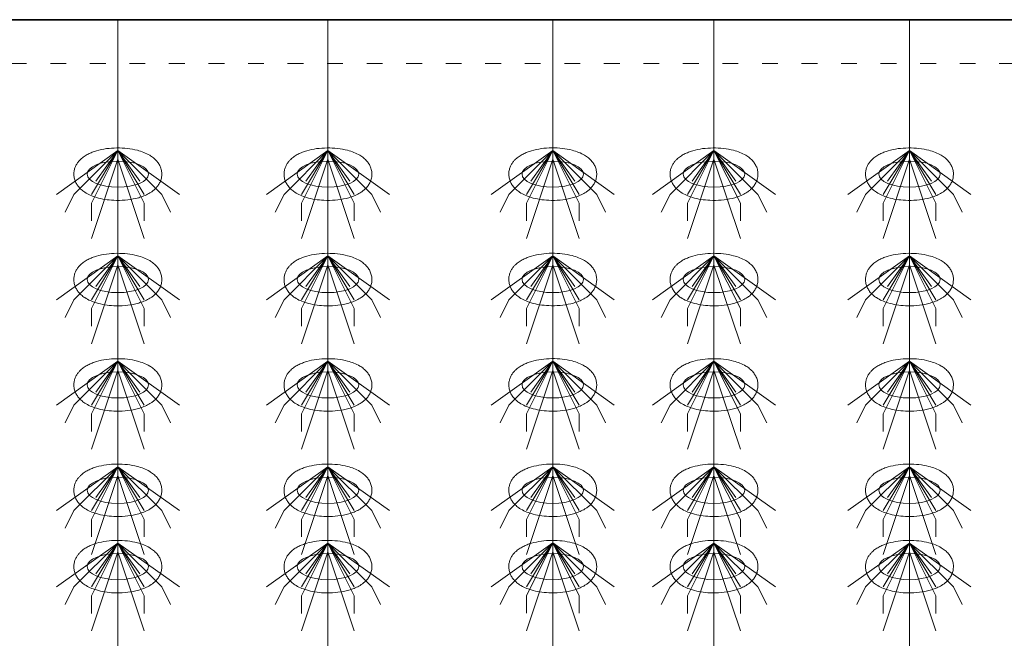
# Model space of a CAD drawing. Header units: metres. Extents: x 703769 to 722343, y 4313031 to 4317457.
# Tile 118 of 256: x 707791.89 to 707798.62, y 4313309.9 to 4313314.13. Entities that reach past the tile are written whole.
import ezdxf

# ---------------------------------------------------------------- set-up
doc = ezdxf.new("R2010")
doc.units = ezdxf.units.M
doc.header["$LTSCALE"] = 0.5
doc.linetypes.add('ACAD_ISO03W100', pattern=[30, 12, -18])
doc.linetypes.add('DASHED', pattern=[19.05, 12.7, -6.35])
for name, color, linetype, lineweight in [('4虚线层', 6, 'DASHED', 18), ('粗实线层', 7, 'Continuous', 35), ('设备', 6, 'Continuous', 18)]:
    doc.layers.add(name, color=color, linetype=linetype, lineweight=lineweight)

# ---------------------------------------------------------------- blocks, each defined once
blk = doc.blocks.new('hh_1')
at = {"layer": '设备'}
for p, q in [((-268840, 164960), (-268910, 164910)), ((-268840, 164960), (-268890, 164910)), ((-268840, 164960), (-268870, 164900)), ((-268840, 164960), (-268870, 164910)), ((-268840, 164960), (-268865, 164925)), ((-268840, 164960), (-268790, 164910)), ((-268840, 164960), (-268815, 164925)), ((-268840, 164960), (-268770, 164910)), ((-268840, 164960), (-268810, 164910)), ((-268840, 164960), (-268810, 164900)), ((-268840, 164950), (-268870, 164860)), ((-268840, 164950), (-268810, 164860)), ((-268890, 164910), (-268900, 164890)), ((-268790, 164910), (-268780, 164890)), ((-268870, 164900), (-268870, 164880)), ((-268810, 164900), (-268810, 164880))]:
    blk.add_line(p, q, dxfattribs=at)
blk = doc.blocks.new('dawda')
at = {"color": 7}
blk.add_line((547050.5, 33373.4), (552541.6, 33373.4), dxfattribs=at)
at = {"layer": '4虚线层', "color": 7, "linetype": 'ACAD_ISO03W100', "ltscale": 3}
blk.add_line((547050.5, 33323.4), (552541.6, 33323.4), dxfattribs=at)
at = {"layer": '设备', "color": 7}
for p, q in [((549647.3, 33373.4), (549647.3, 31373.4)), ((549886.4, 33373.4), (549886.4, 31373.4)), ((550142.3, 33373.4), (550142.3, 31373.4)), ((550325.8, 33373.4), (550325.8, 31373.4)), ((550548.3, 33373.4), (550548.3, 31373.4))]:
    blk.add_line(p, q, dxfattribs=at)
for centre in [(549647.3, 33197.5), (549886.4, 33197.5), (550142.3, 33197.5), (550325.8, 33197.5), (550548.3, 33197.5), (549647.3, 33077.5), (549886.4, 33077.5), (550142.3, 33077.5), (550325.8, 33077.5), (550548.3, 33077.5), (549647.3, 32957.5), (549886.4, 32957.5), (550142.3, 32957.5), (550325.8, 32957.5), (550548.3, 32957.5), (549647.3, 32837.5), (549886.4, 32837.5), (550142.3, 32837.5), (550325.8, 32837.5), (550548.3, 32837.5), (549647.3, 32750.6), (549886.4, 32750.6), (550142.3, 32750.6), (550325.8, 32750.6), (550548.3, 32750.6)]:
    blk.add_ellipse(centre, major_axis=(-35, 0), ratio=0.42498, dxfattribs=at)
for points in [[(549597.2, 33197.5), (549597.2, 33198.9), (549597.4, 33200.3), (549597.9, 33203), (549598.3, 33204.3), (549599.3, 33206.7), (549599.8, 33207.9), (549601.1, 33210), (549601.8, 33211), (549603.3, 33212.8), (549604.1, 33213.6), (549606.2, 33215.6), (549607.6, 33216.7), (549610.4, 33218.7), (549611.9, 33219.6), (549615, 33221.1), (549616.5, 33221.8), (549619.8, 33223.1), (549621.4, 33223.6), (549626.7, 33225.2), (549630.5, 33226), (549638.2, 33227.1), (549642.2, 33227.3), (549650.2, 33227.4), (549654.2, 33227.2), (549662, 33226.3), (549665.8, 33225.6), (549672, 33224), (549674.4, 33223.2), (549679.1, 33221.4), (549681.4, 33220.3), (549685, 33218.1), (549686.5, 33217.1), (549689.3, 33214.8), (549690.6, 33213.5), (549692.8, 33210.9), (549693.6, 33209.7), (549695.1, 33207.1), (549695.8, 33205.7), (549696.8, 33202.6), (549697.1, 33201), (549697.4, 33197.7), (549697.3, 33195.9), (549696.8, 33192.7), (549696.4, 33191.1), (549695.2, 33188.1), (549694.5, 33186.8), (549692.9, 33184.3), (549692.1, 33183.1), (549690.2, 33181.1), (549689.2, 33180.2), (549687.2, 33178.5), (549686.2, 33177.7), (549683.4, 33175.9), (549681.6, 33174.9), (549677.9, 33173.1), (549676, 33172.4), (549672, 33171), (549670, 33170.4), (549663.9, 33169), (549659.8, 33168.3), (549651.3, 33167.6), (549647, 33167.5), (549639.2, 33167.9), (549635.8, 33168.2), (549629.2, 33169.3), (549625.9, 33170), (549620.5, 33171.7), (549618.2, 33172.5), (549613.7, 33174.4), (549611.6, 33175.6), (549608.2, 33177.8), (549606.8, 33178.9), (549604.2, 33181.2), (549603, 33182.5), (549601, 33185.2), (549600.3, 33186.4), (549598.9, 33189), (549598.4, 33190.5), (549597.6, 33193.5), (549597.3, 33195.1), (549597.2, 33197), (549597.2, 33197.2), (549597.2, 33197.5)], [(549836.4, 33197.5), (549836.4, 33198.9), (549836.5, 33200.3), (549837.1, 33203), (549837.5, 33204.3), (549838.4, 33206.7), (549839, 33207.9), (549840.3, 33210), (549841, 33211), (549842.5, 33212.8), (549843.2, 33213.6), (549845.3, 33215.6), (549846.7, 33216.7), (549849.6, 33218.7), (549851.1, 33219.6), (549854.1, 33221.1), (549855.7, 33221.8), (549858.9, 33223.1), (549860.6, 33223.6), (549865.9, 33225.2), (549869.6, 33226), (549877.4, 33227.1), (549881.4, 33227.3), (549889.4, 33227.4), (549893.4, 33227.2), (549901.2, 33226.3), (549905, 33225.6), (549911.2, 33224), (549913.6, 33223.2), (549918.3, 33221.4), (549920.5, 33220.3), (549924.2, 33218.1), (549925.6, 33217.1), (549928.4, 33214.8), (549929.8, 33213.5), (549931.9, 33210.9), (549932.8, 33209.7), (549934.3, 33207.1), (549934.9, 33205.7), (549935.9, 33202.6), (549936.2, 33201), (549936.5, 33197.7), (549936.5, 33195.9), (549936, 33192.7), (549935.5, 33191.1), (549934.4, 33188.1), (549933.7, 33186.8), (549932.1, 33184.3), (549931.2, 33183.1), (549929.4, 33181.1), (549928.4, 33180.2), (549926.4, 33178.5), (549925.4, 33177.7), (549922.6, 33175.9), (549920.8, 33174.9), (549917.1, 33173.1), (549915.2, 33172.4), (549911.2, 33171), (549909.2, 33170.4), (549903.1, 33169), (549898.9, 33168.3), (549890.4, 33167.6), (549886.1, 33167.5), (549878.4, 33167.9), (549875, 33168.2), (549868.3, 33169.3), (549865.1, 33170), (549859.6, 33171.7), (549857.3, 33172.5), (549852.9, 33174.4), (549850.8, 33175.6), (549847.3, 33177.8), (549846, 33178.9), (549843.4, 33181.2), (549842.1, 33182.5), (549840.2, 33185.2), (549839.4, 33186.4), (549838.1, 33189), (549837.5, 33190.5), (549836.7, 33193.5), (549836.5, 33195.1), (549836.4, 33197), (549836.4, 33197.2), (549836.4, 33197.5)], [(550092.2, 33197.5), (550092.2, 33198.9), (550092.4, 33200.3), (550092.9, 33203), (550093.3, 33204.3), (550094.3, 33206.8), (550094.8, 33207.9), (550096.1, 33210), (550096.8, 33211), (550098.3, 33212.8), (550099.1, 33213.6), (550101.2, 33215.7), (550102.6, 33216.8), (550105.4, 33218.7), (550106.9, 33219.6), (550110, 33221.2), (550111.5, 33221.9), (550114.8, 33223.1), (550116.4, 33223.7), (550121.7, 33225.2), (550125.5, 33226), (550133.2, 33227.1), (550137.2, 33227.4), (550145.2, 33227.5), (550149.2, 33227.3), (550157, 33226.4), (550160.8, 33225.7), (550167, 33224.1), (550169.4, 33223.3), (550174.1, 33221.4), (550176.4, 33220.3), (550180, 33218.1), (550181.5, 33217.1), (550184.3, 33214.8), (550185.6, 33213.5), (550187.8, 33211), (550188.6, 33209.8), (550190.1, 33207.2), (550190.7, 33205.7), (550191.7, 33202.7), (550192.1, 33201), (550192.4, 33197.7), (550192.3, 33196), (550191.8, 33192.7), (550191.4, 33191.1), (550190.2, 33188.2), (550189.5, 33186.8), (550187.9, 33184.3), (550187, 33183.2), (550185.2, 33181.1), (550184.2, 33180.2), (550182.2, 33178.5), (550181.2, 33177.8), (550178.4, 33175.9), (550176.6, 33174.9), (550172.9, 33173.2), (550171, 33172.4), (550167, 33171), (550165, 33170.5), (550158.9, 33169), (550154.8, 33168.4), (550146.3, 33167.6), (550142, 33167.6), (550134.2, 33167.9), (550130.8, 33168.3), (550124.2, 33169.3), (550120.9, 33170.1), (550115.5, 33171.7), (550113.2, 33172.5), (550108.7, 33174.5), (550106.6, 33175.6), (550103.2, 33177.9), (550101.8, 33178.9), (550099.2, 33181.2), (550098, 33182.6), (550096, 33185.2), (550095.2, 33186.4), (550093.9, 33189.1), (550093.4, 33190.5), (550092.6, 33193.5), (550092.3, 33195.2), (550092.2, 33197), (550092.2, 33197.3), (550092.2, 33197.5)], [(550275.8, 33197.5), (550275.8, 33198.9), (550275.9, 33200.3), (550276.4, 33203), (550276.8, 33204.3), (550277.8, 33206.7), (550278.4, 33207.9), (550279.7, 33210), (550280.4, 33211), (550281.8, 33212.8), (550282.6, 33213.6), (550284.7, 33215.6), (550286.1, 33216.7), (550289, 33218.7), (550290.4, 33219.6), (550293.5, 33221.1), (550295.1, 33221.8), (550298.3, 33223.1), (550299.9, 33223.6), (550305.2, 33225.2), (550309, 33226), (550316.7, 33227.1), (550320.7, 33227.3), (550328.7, 33227.4), (550332.7, 33227.2), (550340.6, 33226.3), (550344.4, 33225.6), (550350.5, 33224), (550353, 33223.2), (550357.7, 33221.4), (550359.9, 33220.3), (550363.6, 33218.1), (550365, 33217.1), (550367.8, 33214.8), (550369.2, 33213.5), (550371.3, 33210.9), (550372.1, 33209.7), (550373.6, 33207.1), (550374.3, 33205.7), (550375.3, 33202.6), (550375.6, 33201), (550375.9, 33197.7), (550375.9, 33195.9), (550375.4, 33192.7), (550374.9, 33191.1), (550373.8, 33188.1), (550373, 33186.8), (550371.5, 33184.3), (550370.6, 33183.1), (550368.7, 33181.1), (550367.8, 33180.2), (550365.8, 33178.5), (550364.7, 33177.7), (550362, 33175.9), (550360.2, 33174.9), (550356.4, 33173.1), (550354.5, 33172.4), (550350.6, 33171), (550348.5, 33170.4), (550342.5, 33169), (550338.3, 33168.3), (550329.8, 33167.6), (550325.5, 33167.5), (550317.8, 33167.9), (550314.3, 33168.2), (550307.7, 33169.3), (550304.5, 33170), (550299, 33171.7), (550296.7, 33172.5), (550292.3, 33174.4), (550290.1, 33175.6), (550286.7, 33177.8), (550285.4, 33178.9), (550282.8, 33181.2), (550281.5, 33182.5), (550279.6, 33185.2), (550278.8, 33186.4), (550277.5, 33189), (550276.9, 33190.5), (550276.1, 33193.5), (550275.8, 33195.1), (550275.8, 33197), (550275.8, 33197.2), (550275.8, 33197.5)], [(550498.2, 33197.5), (550498.2, 33198.9), (550498.4, 33200.3), (550498.9, 33203), (550499.3, 33204.3), (550500.3, 33206.7), (550500.8, 33207.9), (550502.1, 33210), (550502.8, 33211), (550504.3, 33212.8), (550505.1, 33213.6), (550507.2, 33215.6), (550508.6, 33216.7), (550511.4, 33218.7), (550512.9, 33219.6), (550516, 33221.1), (550517.5, 33221.8), (550520.8, 33223.1), (550522.4, 33223.6), (550527.7, 33225.2), (550531.5, 33226), (550539.2, 33227.1), (550543.2, 33227.3), (550551.2, 33227.4), (550555.2, 33227.2), (550563, 33226.3), (550566.8, 33225.6), (550573, 33224), (550575.4, 33223.2), (550580.1, 33221.4), (550582.4, 33220.3), (550586, 33218.1), (550587.5, 33217.1), (550590.3, 33214.8), (550591.6, 33213.5), (550593.8, 33210.9), (550594.6, 33209.7), (550596.1, 33207.1), (550596.8, 33205.7), (550597.7, 33202.6), (550598.1, 33201), (550598.4, 33197.7), (550598.3, 33195.9), (550597.8, 33192.7), (550597.4, 33191.1), (550596.2, 33188.1), (550595.5, 33186.8), (550593.9, 33184.3), (550593, 33183.1), (550591.2, 33181.1), (550590.2, 33180.2), (550588.2, 33178.5), (550587.2, 33177.7), (550584.4, 33175.9), (550582.6, 33174.9), (550578.9, 33173.1), (550577, 33172.4), (550573, 33171), (550571, 33170.4), (550564.9, 33169), (550560.8, 33168.3), (550552.3, 33167.6), (550548, 33167.5), (550540.2, 33167.9), (550536.8, 33168.2), (550530.2, 33169.3), (550526.9, 33170), (550521.5, 33171.7), (550519.2, 33172.5), (550514.7, 33174.4), (550512.6, 33175.6), (550509.2, 33177.8), (550507.8, 33178.9), (550505.2, 33181.2), (550504, 33182.5), (550502, 33185.2), (550501.3, 33186.4), (550499.9, 33189), (550499.4, 33190.5), (550498.6, 33193.5), (550498.3, 33195.1), (550498.2, 33197), (550498.2, 33197.2), (550498.2, 33197.5)], [(549597.2, 33077.5), (549597.2, 33078.9), (549597.4, 33080.3), (549597.9, 33083), (549598.3, 33084.3), (549599.3, 33086.7), (549599.8, 33087.9), (549601.1, 33090), (549601.8, 33091), (549603.3, 33092.8), (549604.1, 33093.6), (549606.2, 33095.6), (549607.6, 33096.7), (549610.4, 33098.7), (549611.9, 33099.6), (549615, 33101.1), (549616.5, 33101.8), (549619.8, 33103.1), (549621.4, 33103.6), (549626.7, 33105.2), (549630.5, 33106), (549638.2, 33107.1), (549642.2, 33107.3), (549650.2, 33107.4), (549654.2, 33107.2), (549662, 33106.3), (549665.8, 33105.6), (549672, 33104), (549674.4, 33103.2), (549679.1, 33101.4), (549681.4, 33100.3), (549685, 33098.1), (549686.5, 33097.1), (549689.3, 33094.8), (549690.6, 33093.5), (549692.8, 33090.9), (549693.6, 33089.7), (549695.1, 33087.1), (549695.8, 33085.7), (549696.8, 33082.6), (549697.1, 33081), (549697.4, 33077.7), (549697.3, 33075.9), (549696.8, 33072.7), (549696.4, 33071.1), (549695.2, 33068.1), (549694.5, 33066.8), (549692.9, 33064.3), (549692.1, 33063.1), (549690.2, 33061.1), (549689.2, 33060.2), (549687.2, 33058.5), (549686.2, 33057.7), (549683.4, 33055.9), (549681.6, 33054.9), (549677.9, 33053.1), (549676, 33052.4), (549672, 33051), (549670, 33050.4), (549663.9, 33049), (549659.8, 33048.3), (549651.3, 33047.6), (549647, 33047.5), (549639.2, 33047.9), (549635.8, 33048.2), (549629.2, 33049.3), (549625.9, 33050), (549620.5, 33051.7), (549618.2, 33052.5), (549613.7, 33054.4), (549611.6, 33055.6), (549608.2, 33057.8), (549606.8, 33058.9), (549604.2, 33061.2), (549603, 33062.5), (549601, 33065.2), (549600.3, 33066.4), (549598.9, 33069), (549598.4, 33070.5), (549597.6, 33073.5), (549597.3, 33075.1), (549597.2, 33077), (549597.2, 33077.2), (549597.2, 33077.5)], [(549836.4, 33077.5), (549836.4, 33078.9), (549836.5, 33080.3), (549837.1, 33083), (549837.5, 33084.3), (549838.4, 33086.7), (549839, 33087.9), (549840.3, 33090), (549841, 33091), (549842.5, 33092.8), (549843.2, 33093.6), (549845.3, 33095.6), (549846.7, 33096.7), (549849.6, 33098.7), (549851.1, 33099.6), (549854.1, 33101.1), (549855.7, 33101.8), (549858.9, 33103.1), (549860.6, 33103.6), (549865.9, 33105.2), (549869.6, 33106), (549877.4, 33107.1), (549881.4, 33107.3), (549889.4, 33107.4), (549893.4, 33107.2), (549901.2, 33106.3), (549905, 33105.6), (549911.2, 33104), (549913.6, 33103.2), (549918.3, 33101.4), (549920.5, 33100.3), (549924.2, 33098.1), (549925.6, 33097.1), (549928.4, 33094.8), (549929.8, 33093.5), (549931.9, 33090.9), (549932.8, 33089.7), (549934.3, 33087.1), (549934.9, 33085.7), (549935.9, 33082.6), (549936.2, 33081), (549936.5, 33077.7), (549936.5, 33075.9), (549936, 33072.7), (549935.5, 33071.1), (549934.4, 33068.1), (549933.7, 33066.8), (549932.1, 33064.3), (549931.2, 33063.1), (549929.4, 33061.1), (549928.4, 33060.2), (549926.4, 33058.5), (549925.4, 33057.7), (549922.6, 33055.9), (549920.8, 33054.9), (549917.1, 33053.1), (549915.2, 33052.4), (549911.2, 33051), (549909.2, 33050.4), (549903.1, 33049), (549898.9, 33048.3), (549890.4, 33047.6), (549886.1, 33047.5), (549878.4, 33047.9), (549875, 33048.2), (549868.3, 33049.3), (549865.1, 33050), (549859.6, 33051.7), (549857.3, 33052.5), (549852.9, 33054.4), (549850.8, 33055.6), (549847.3, 33057.8), (549846, 33058.9), (549843.4, 33061.2), (549842.1, 33062.5), (549840.2, 33065.2), (549839.4, 33066.4), (549838.1, 33069), (549837.5, 33070.5), (549836.7, 33073.5), (549836.5, 33075.1), (549836.4, 33077), (549836.4, 33077.2), (549836.4, 33077.5)], [(550092.2, 33077.5), (550092.2, 33078.9), (550092.4, 33080.3), (550092.9, 33083), (550093.3, 33084.3), (550094.3, 33086.8), (550094.8, 33087.9), (550096.1, 33090), (550096.8, 33091), (550098.3, 33092.8), (550099.1, 33093.6), (550101.2, 33095.7), (550102.6, 33096.8), (550105.4, 33098.7), (550106.9, 33099.6), (550110, 33101.2), (550111.5, 33101.9), (550114.8, 33103.1), (550116.4, 33103.7), (550121.7, 33105.2), (550125.5, 33106), (550133.2, 33107.1), (550137.2, 33107.4), (550145.2, 33107.5), (550149.2, 33107.3), (550157, 33106.4), (550160.8, 33105.7), (550167, 33104.1), (550169.4, 33103.3), (550174.1, 33101.4), (550176.4, 33100.3), (550180, 33098.1), (550181.5, 33097.1), (550184.3, 33094.8), (550185.6, 33093.5), (550187.8, 33091), (550188.6, 33089.8), (550190.1, 33087.2), (550190.7, 33085.7), (550191.7, 33082.7), (550192.1, 33081), (550192.4, 33077.7), (550192.3, 33076), (550191.8, 33072.7), (550191.4, 33071.1), (550190.2, 33068.2), (550189.5, 33066.8), (550187.9, 33064.3), (550187, 33063.2), (550185.2, 33061.1), (550184.2, 33060.2), (550182.2, 33058.5), (550181.2, 33057.8), (550178.4, 33055.9), (550176.6, 33054.9), (550172.9, 33053.2), (550171, 33052.4), (550167, 33051), (550165, 33050.5), (550158.9, 33049), (550154.8, 33048.4), (550146.3, 33047.6), (550142, 33047.6), (550134.2, 33047.9), (550130.8, 33048.3), (550124.2, 33049.3), (550120.9, 33050.1), (550115.5, 33051.7), (550113.2, 33052.5), (550108.7, 33054.5), (550106.6, 33055.6), (550103.2, 33057.9), (550101.8, 33058.9), (550099.2, 33061.2), (550098, 33062.6), (550096, 33065.2), (550095.2, 33066.4), (550093.9, 33069.1), (550093.4, 33070.5), (550092.6, 33073.5), (550092.3, 33075.2), (550092.2, 33077), (550092.2, 33077.3), (550092.2, 33077.5)], [(550275.8, 33077.5), (550275.8, 33078.9), (550275.9, 33080.3), (550276.4, 33083), (550276.8, 33084.3), (550277.8, 33086.7), (550278.4, 33087.9), (550279.7, 33090), (550280.4, 33091), (550281.8, 33092.8), (550282.6, 33093.6), (550284.7, 33095.6), (550286.1, 33096.7), (550289, 33098.7), (550290.4, 33099.6), (550293.5, 33101.1), (550295.1, 33101.8), (550298.3, 33103.1), (550299.9, 33103.6), (550305.2, 33105.2), (550309, 33106), (550316.7, 33107.1), (550320.7, 33107.3), (550328.7, 33107.4), (550332.7, 33107.2), (550340.6, 33106.3), (550344.4, 33105.6), (550350.5, 33104), (550353, 33103.2), (550357.7, 33101.4), (550359.9, 33100.3), (550363.6, 33098.1), (550365, 33097.1), (550367.8, 33094.8), (550369.2, 33093.5), (550371.3, 33090.9), (550372.1, 33089.7), (550373.6, 33087.1), (550374.3, 33085.7), (550375.3, 33082.6), (550375.6, 33081), (550375.9, 33077.7), (550375.9, 33075.9), (550375.4, 33072.7), (550374.9, 33071.1), (550373.8, 33068.1), (550373, 33066.8), (550371.5, 33064.3), (550370.6, 33063.1), (550368.7, 33061.1), (550367.8, 33060.2), (550365.8, 33058.5), (550364.7, 33057.7), (550362, 33055.9), (550360.2, 33054.9), (550356.4, 33053.1), (550354.5, 33052.4), (550350.6, 33051), (550348.5, 33050.4), (550342.5, 33049), (550338.3, 33048.3), (550329.8, 33047.6), (550325.5, 33047.5), (550317.8, 33047.9), (550314.3, 33048.2), (550307.7, 33049.3), (550304.5, 33050), (550299, 33051.7), (550296.7, 33052.5), (550292.3, 33054.4), (550290.1, 33055.6), (550286.7, 33057.8), (550285.4, 33058.9), (550282.8, 33061.2), (550281.5, 33062.5), (550279.6, 33065.2), (550278.8, 33066.4), (550277.5, 33069), (550276.9, 33070.5), (550276.1, 33073.5), (550275.8, 33075.1), (550275.8, 33077), (550275.8, 33077.2), (550275.8, 33077.5)], [(550498.2, 33077.5), (550498.2, 33078.9), (550498.4, 33080.3), (550498.9, 33083), (550499.3, 33084.3), (550500.3, 33086.7), (550500.8, 33087.9), (550502.1, 33090), (550502.8, 33091), (550504.3, 33092.8), (550505.1, 33093.6), (550507.2, 33095.6), (550508.6, 33096.7), (550511.4, 33098.7), (550512.9, 33099.6), (550516, 33101.1), (550517.5, 33101.8), (550520.8, 33103.1), (550522.4, 33103.6), (550527.7, 33105.2), (550531.5, 33106), (550539.2, 33107.1), (550543.2, 33107.3), (550551.2, 33107.4), (550555.2, 33107.2), (550563, 33106.3), (550566.8, 33105.6), (550573, 33104), (550575.4, 33103.2), (550580.1, 33101.4), (550582.4, 33100.3), (550586, 33098.1), (550587.5, 33097.1), (550590.3, 33094.8), (550591.6, 33093.5), (550593.8, 33090.9), (550594.6, 33089.7), (550596.1, 33087.1), (550596.8, 33085.7), (550597.7, 33082.6), (550598.1, 33081), (550598.4, 33077.7), (550598.3, 33075.9), (550597.8, 33072.7), (550597.4, 33071.1), (550596.2, 33068.1), (550595.5, 33066.8), (550593.9, 33064.3), (550593, 33063.1), (550591.2, 33061.1), (550590.2, 33060.2), (550588.2, 33058.5), (550587.2, 33057.7), (550584.4, 33055.9), (550582.6, 33054.9), (550578.9, 33053.1), (550577, 33052.4), (550573, 33051), (550571, 33050.4), (550564.9, 33049), (550560.8, 33048.3), (550552.3, 33047.6), (550548, 33047.5), (550540.2, 33047.9), (550536.8, 33048.2), (550530.2, 33049.3), (550526.9, 33050), (550521.5, 33051.7), (550519.2, 33052.5), (550514.7, 33054.4), (550512.6, 33055.6), (550509.2, 33057.8), (550507.8, 33058.9), (550505.2, 33061.2), (550504, 33062.5), (550502, 33065.2), (550501.3, 33066.4), (550499.9, 33069), (550499.4, 33070.5), (550498.6, 33073.5), (550498.3, 33075.1), (550498.2, 33077), (550498.2, 33077.2), (550498.2, 33077.5)], [(549597.2, 32957.5), (549597.2, 32958.9), (549597.4, 32960.3), (549597.9, 32963), (549598.3, 32964.3), (549599.3, 32966.7), (549599.8, 32967.9), (549601.1, 32970), (549601.8, 32971), (549603.3, 32972.8), (549604.1, 32973.6), (549606.2, 32975.6), (549607.6, 32976.7), (549610.4, 32978.7), (549611.9, 32979.6), (549615, 32981.1), (549616.5, 32981.8), (549619.8, 32983.1), (549621.4, 32983.6), (549626.7, 32985.2), (549630.5, 32986), (549638.2, 32987.1), (549642.2, 32987.3), (549650.2, 32987.4), (549654.2, 32987.2), (549662, 32986.3), (549665.8, 32985.6), (549672, 32984), (549674.4, 32983.2), (549679.1, 32981.4), (549681.4, 32980.3), (549685, 32978.1), (549686.5, 32977.1), (549689.3, 32974.8), (549690.6, 32973.5), (549692.8, 32970.9), (549693.6, 32969.7), (549695.1, 32967.1), (549695.8, 32965.7), (549696.8, 32962.6), (549697.1, 32961), (549697.4, 32957.7), (549697.3, 32955.9), (549696.8, 32952.7), (549696.4, 32951.1), (549695.2, 32948.1), (549694.5, 32946.8), (549692.9, 32944.3), (549692.1, 32943.1), (549690.2, 32941.1), (549689.2, 32940.2), (549687.2, 32938.5), (549686.2, 32937.7), (549683.4, 32935.9), (549681.6, 32934.9), (549677.9, 32933.1), (549676, 32932.4), (549672, 32931), (549670, 32930.4), (549663.9, 32929), (549659.8, 32928.3), (549651.3, 32927.6), (549647, 32927.5), (549639.2, 32927.9), (549635.8, 32928.2), (549629.2, 32929.3), (549625.9, 32930), (549620.5, 32931.7), (549618.2, 32932.5), (549613.7, 32934.4), (549611.6, 32935.6), (549608.2, 32937.8), (549606.8, 32938.9), (549604.2, 32941.2), (549603, 32942.5), (549601, 32945.2), (549600.3, 32946.4), (549598.9, 32949), (549598.4, 32950.5), (549597.6, 32953.5), (549597.3, 32955.1), (549597.2, 32957), (549597.2, 32957.2), (549597.2, 32957.5)], [(549836.4, 32957.5), (549836.4, 32958.9), (549836.5, 32960.3), (549837.1, 32963), (549837.5, 32964.3), (549838.4, 32966.7), (549839, 32967.9), (549840.3, 32970), (549841, 32971), (549842.5, 32972.8), (549843.2, 32973.6), (549845.3, 32975.6), (549846.7, 32976.7), (549849.6, 32978.7), (549851.1, 32979.6), (549854.1, 32981.1), (549855.7, 32981.8), (549858.9, 32983.1), (549860.6, 32983.6), (549865.9, 32985.2), (549869.6, 32986), (549877.4, 32987.1), (549881.4, 32987.3), (549889.4, 32987.4), (549893.4, 32987.2), (549901.2, 32986.3), (549905, 32985.6), (549911.2, 32984), (549913.6, 32983.2), (549918.3, 32981.4), (549920.5, 32980.3), (549924.2, 32978.1), (549925.6, 32977.1), (549928.4, 32974.8), (549929.8, 32973.5), (549931.9, 32970.9), (549932.8, 32969.7), (549934.3, 32967.1), (549934.9, 32965.7), (549935.9, 32962.6), (549936.2, 32961), (549936.5, 32957.7), (549936.5, 32955.9), (549936, 32952.7), (549935.5, 32951.1), (549934.4, 32948.1), (549933.7, 32946.8), (549932.1, 32944.3), (549931.2, 32943.1), (549929.4, 32941.1), (549928.4, 32940.2), (549926.4, 32938.5), (549925.4, 32937.7), (549922.6, 32935.9), (549920.8, 32934.9), (549917.1, 32933.1), (549915.2, 32932.4), (549911.2, 32931), (549909.2, 32930.4), (549903.1, 32929), (549898.9, 32928.3), (549890.4, 32927.6), (549886.1, 32927.5), (549878.4, 32927.9), (549875, 32928.2), (549868.3, 32929.3), (549865.1, 32930), (549859.6, 32931.7), (549857.3, 32932.5), (549852.9, 32934.4), (549850.8, 32935.6), (549847.3, 32937.8), (549846, 32938.9), (549843.4, 32941.2), (549842.1, 32942.5), (549840.2, 32945.2), (549839.4, 32946.4), (549838.1, 32949), (549837.5, 32950.5), (549836.7, 32953.5), (549836.5, 32955.1), (549836.4, 32957), (549836.4, 32957.2), (549836.4, 32957.5)], [(550092.2, 32957.5), (550092.2, 32958.9), (550092.4, 32960.3), (550092.9, 32963), (550093.3, 32964.3), (550094.3, 32966.8), (550094.8, 32967.9), (550096.1, 32970), (550096.8, 32971), (550098.3, 32972.8), (550099.1, 32973.6), (550101.2, 32975.7), (550102.6, 32976.8), (550105.4, 32978.7), (550106.9, 32979.6), (550110, 32981.2), (550111.5, 32981.9), (550114.8, 32983.1), (550116.4, 32983.7), (550121.7, 32985.2), (550125.5, 32986), (550133.2, 32987.1), (550137.2, 32987.4), (550145.2, 32987.5), (550149.2, 32987.3), (550157, 32986.4), (550160.8, 32985.7), (550167, 32984.1), (550169.4, 32983.3), (550174.1, 32981.4), (550176.4, 32980.3), (550180, 32978.1), (550181.5, 32977.1), (550184.3, 32974.8), (550185.6, 32973.5), (550187.8, 32971), (550188.6, 32969.8), (550190.1, 32967.2), (550190.7, 32965.7), (550191.7, 32962.7), (550192.1, 32961), (550192.4, 32957.7), (550192.3, 32956), (550191.8, 32952.7), (550191.4, 32951.1), (550190.2, 32948.2), (550189.5, 32946.8), (550187.9, 32944.3), (550187, 32943.2), (550185.2, 32941.1), (550184.2, 32940.2), (550182.2, 32938.5), (550181.2, 32937.8), (550178.4, 32935.9), (550176.6, 32934.9), (550172.9, 32933.2), (550171, 32932.4), (550167, 32931), (550165, 32930.5), (550158.9, 32929), (550154.8, 32928.4), (550146.3, 32927.6), (550142, 32927.6), (550134.2, 32927.9), (550130.8, 32928.3), (550124.2, 32929.3), (550120.9, 32930.1), (550115.5, 32931.7), (550113.2, 32932.5), (550108.7, 32934.5), (550106.6, 32935.6), (550103.2, 32937.9), (550101.8, 32938.9), (550099.2, 32941.2), (550098, 32942.6), (550096, 32945.2), (550095.2, 32946.4), (550093.9, 32949.1), (550093.4, 32950.5), (550092.6, 32953.5), (550092.3, 32955.2), (550092.2, 32957), (550092.2, 32957.3), (550092.2, 32957.5)], [(550275.8, 32957.5), (550275.8, 32958.9), (550275.9, 32960.3), (550276.4, 32963), (550276.8, 32964.3), (550277.8, 32966.7), (550278.4, 32967.9), (550279.7, 32970), (550280.4, 32971), (550281.8, 32972.8), (550282.6, 32973.6), (550284.7, 32975.6), (550286.1, 32976.7), (550289, 32978.7), (550290.4, 32979.6), (550293.5, 32981.1), (550295.1, 32981.8), (550298.3, 32983.1), (550299.9, 32983.6), (550305.2, 32985.2), (550309, 32986), (550316.7, 32987.1), (550320.7, 32987.3), (550328.7, 32987.4), (550332.7, 32987.2), (550340.6, 32986.3), (550344.4, 32985.6), (550350.5, 32984), (550353, 32983.2), (550357.7, 32981.4), (550359.9, 32980.3), (550363.6, 32978.1), (550365, 32977.1), (550367.8, 32974.8), (550369.2, 32973.5), (550371.3, 32970.9), (550372.1, 32969.7), (550373.6, 32967.1), (550374.3, 32965.7), (550375.3, 32962.6), (550375.6, 32961), (550375.9, 32957.7), (550375.9, 32955.9), (550375.4, 32952.7), (550374.9, 32951.1), (550373.8, 32948.1), (550373, 32946.8), (550371.5, 32944.3), (550370.6, 32943.1), (550368.7, 32941.1), (550367.8, 32940.2), (550365.8, 32938.5), (550364.7, 32937.7), (550362, 32935.9), (550360.2, 32934.9), (550356.4, 32933.1), (550354.5, 32932.4), (550350.6, 32931), (550348.5, 32930.4), (550342.5, 32929), (550338.3, 32928.3), (550329.8, 32927.6), (550325.5, 32927.5), (550317.8, 32927.9), (550314.3, 32928.2), (550307.7, 32929.3), (550304.5, 32930), (550299, 32931.7), (550296.7, 32932.5), (550292.3, 32934.4), (550290.1, 32935.6), (550286.7, 32937.8), (550285.4, 32938.9), (550282.8, 32941.2), (550281.5, 32942.5), (550279.6, 32945.2), (550278.8, 32946.4), (550277.5, 32949), (550276.9, 32950.5), (550276.1, 32953.5), (550275.8, 32955.1), (550275.8, 32957), (550275.8, 32957.2), (550275.8, 32957.5)], [(550498.2, 32957.5), (550498.2, 32958.9), (550498.4, 32960.3), (550498.9, 32963), (550499.3, 32964.3), (550500.3, 32966.7), (550500.8, 32967.9), (550502.1, 32970), (550502.8, 32971), (550504.3, 32972.8), (550505.1, 32973.6), (550507.2, 32975.6), (550508.6, 32976.7), (550511.4, 32978.7), (550512.9, 32979.6), (550516, 32981.1), (550517.5, 32981.8), (550520.8, 32983.1), (550522.4, 32983.6), (550527.7, 32985.2), (550531.5, 32986), (550539.2, 32987.1), (550543.2, 32987.3), (550551.2, 32987.4), (550555.2, 32987.2), (550563, 32986.3), (550566.8, 32985.6), (550573, 32984), (550575.4, 32983.2), (550580.1, 32981.4), (550582.4, 32980.3), (550586, 32978.1), (550587.5, 32977.1), (550590.3, 32974.8), (550591.6, 32973.5), (550593.8, 32970.9), (550594.6, 32969.7), (550596.1, 32967.1), (550596.8, 32965.7), (550597.7, 32962.6), (550598.1, 32961), (550598.4, 32957.7), (550598.3, 32955.9), (550597.8, 32952.7), (550597.4, 32951.1), (550596.2, 32948.1), (550595.5, 32946.8), (550593.9, 32944.3), (550593, 32943.1), (550591.2, 32941.1), (550590.2, 32940.2), (550588.2, 32938.5), (550587.2, 32937.7), (550584.4, 32935.9), (550582.6, 32934.9), (550578.9, 32933.1), (550577, 32932.4), (550573, 32931), (550571, 32930.4), (550564.9, 32929), (550560.8, 32928.3), (550552.3, 32927.6), (550548, 32927.5), (550540.2, 32927.9), (550536.8, 32928.2), (550530.2, 32929.3), (550526.9, 32930), (550521.5, 32931.7), (550519.2, 32932.5), (550514.7, 32934.4), (550512.6, 32935.6), (550509.2, 32937.8), (550507.8, 32938.9), (550505.2, 32941.2), (550504, 32942.5), (550502, 32945.2), (550501.3, 32946.4), (550499.9, 32949), (550499.4, 32950.5), (550498.6, 32953.5), (550498.3, 32955.1), (550498.2, 32957), (550498.2, 32957.2), (550498.2, 32957.5)], [(549597.2, 32837.5), (549597.2, 32838.9), (549597.4, 32840.3), (549597.9, 32843), (549598.3, 32844.3), (549599.3, 32846.7), (549599.8, 32847.9), (549601.1, 32850), (549601.8, 32851), (549603.3, 32852.8), (549604.1, 32853.6), (549606.2, 32855.6), (549607.6, 32856.7), (549610.4, 32858.7), (549611.9, 32859.6), (549615, 32861.1), (549616.5, 32861.8), (549619.8, 32863.1), (549621.4, 32863.6), (549626.7, 32865.2), (549630.5, 32866), (549638.2, 32867.1), (549642.2, 32867.3), (549650.2, 32867.4), (549654.2, 32867.2), (549662, 32866.3), (549665.8, 32865.6), (549672, 32864), (549674.4, 32863.2), (549679.1, 32861.4), (549681.4, 32860.3), (549685, 32858.1), (549686.5, 32857.1), (549689.3, 32854.8), (549690.6, 32853.5), (549692.8, 32850.9), (549693.6, 32849.7), (549695.1, 32847.1), (549695.8, 32845.7), (549696.8, 32842.6), (549697.1, 32841), (549697.4, 32837.7), (549697.3, 32835.9), (549696.8, 32832.7), (549696.4, 32831.1), (549695.2, 32828.1), (549694.5, 32826.8), (549692.9, 32824.3), (549692.1, 32823.1), (549690.2, 32821.1), (549689.2, 32820.2), (549687.2, 32818.5), (549686.2, 32817.7), (549683.4, 32815.9), (549681.6, 32814.9), (549677.9, 32813.1), (549676, 32812.4), (549672, 32811), (549670, 32810.4), (549663.9, 32809), (549659.8, 32808.3), (549651.3, 32807.6), (549647, 32807.5), (549639.2, 32807.9), (549635.8, 32808.2), (549629.2, 32809.3), (549625.9, 32810), (549620.5, 32811.7), (549618.2, 32812.5), (549613.7, 32814.4), (549611.6, 32815.6), (549608.2, 32817.8), (549606.8, 32818.9), (549604.2, 32821.2), (549603, 32822.5), (549601, 32825.2), (549600.3, 32826.4), (549598.9, 32829), (549598.4, 32830.5), (549597.6, 32833.5), (549597.3, 32835.1), (549597.2, 32837), (549597.2, 32837.2), (549597.2, 32837.5)], [(549836.4, 32837.5), (549836.4, 32838.9), (549836.5, 32840.3), (549837.1, 32843), (549837.5, 32844.3), (549838.4, 32846.7), (549839, 32847.9), (549840.3, 32850), (549841, 32851), (549842.5, 32852.8), (549843.2, 32853.6), (549845.3, 32855.6), (549846.7, 32856.7), (549849.6, 32858.7), (549851.1, 32859.6), (549854.1, 32861.1), (549855.7, 32861.8), (549858.9, 32863.1), (549860.6, 32863.6), (549865.9, 32865.2), (549869.6, 32866), (549877.4, 32867.1), (549881.4, 32867.3), (549889.4, 32867.4), (549893.4, 32867.2), (549901.2, 32866.3), (549905, 32865.6), (549911.2, 32864), (549913.6, 32863.2), (549918.3, 32861.4), (549920.5, 32860.3), (549924.2, 32858.1), (549925.6, 32857.1), (549928.4, 32854.8), (549929.8, 32853.5), (549931.9, 32850.9), (549932.8, 32849.7), (549934.3, 32847.1), (549934.9, 32845.7), (549935.9, 32842.6), (549936.2, 32841), (549936.5, 32837.7), (549936.5, 32835.9), (549936, 32832.7), (549935.5, 32831.1), (549934.4, 32828.1), (549933.7, 32826.8), (549932.1, 32824.3), (549931.2, 32823.1), (549929.4, 32821.1), (549928.4, 32820.2), (549926.4, 32818.5), (549925.4, 32817.7), (549922.6, 32815.9), (549920.8, 32814.9), (549917.1, 32813.1), (549915.2, 32812.4), (549911.2, 32811), (549909.2, 32810.4), (549903.1, 32809), (549898.9, 32808.3), (549890.4, 32807.6), (549886.1, 32807.5), (549878.4, 32807.9), (549875, 32808.2), (549868.3, 32809.3), (549865.1, 32810), (549859.6, 32811.7), (549857.3, 32812.5), (549852.9, 32814.4), (549850.8, 32815.6), (549847.3, 32817.8), (549846, 32818.9), (549843.4, 32821.2), (549842.1, 32822.5), (549840.2, 32825.2), (549839.4, 32826.4), (549838.1, 32829), (549837.5, 32830.5), (549836.7, 32833.5), (549836.5, 32835.1), (549836.4, 32837), (549836.4, 32837.2), (549836.4, 32837.5)], [(550092.2, 32837.5), (550092.2, 32838.9), (550092.4, 32840.3), (550092.9, 32843), (550093.3, 32844.3), (550094.3, 32846.8), (550094.8, 32847.9), (550096.1, 32850), (550096.8, 32851), (550098.3, 32852.8), (550099.1, 32853.6), (550101.2, 32855.7), (550102.6, 32856.8), (550105.4, 32858.7), (550106.9, 32859.6), (550110, 32861.2), (550111.5, 32861.9), (550114.8, 32863.1), (550116.4, 32863.7), (550121.7, 32865.2), (550125.5, 32866), (550133.2, 32867.1), (550137.2, 32867.4), (550145.2, 32867.5), (550149.2, 32867.3), (550157, 32866.4), (550160.8, 32865.7), (550167, 32864.1), (550169.4, 32863.3), (550174.1, 32861.4), (550176.4, 32860.3), (550180, 32858.1), (550181.5, 32857.1), (550184.3, 32854.8), (550185.6, 32853.5), (550187.8, 32851), (550188.6, 32849.8), (550190.1, 32847.2), (550190.7, 32845.7), (550191.7, 32842.7), (550192.1, 32841), (550192.4, 32837.7), (550192.3, 32836), (550191.8, 32832.7), (550191.4, 32831.1), (550190.2, 32828.2), (550189.5, 32826.8), (550187.9, 32824.3), (550187, 32823.2), (550185.2, 32821.1), (550184.2, 32820.2), (550182.2, 32818.5), (550181.2, 32817.8), (550178.4, 32815.9), (550176.6, 32814.9), (550172.9, 32813.2), (550171, 32812.4), (550167, 32811), (550165, 32810.5), (550158.9, 32809), (550154.8, 32808.4), (550146.3, 32807.6), (550142, 32807.6), (550134.2, 32807.9), (550130.8, 32808.3), (550124.2, 32809.3), (550120.9, 32810.1), (550115.5, 32811.7), (550113.2, 32812.5), (550108.7, 32814.5), (550106.6, 32815.6), (550103.2, 32817.9), (550101.8, 32818.9), (550099.2, 32821.2), (550098, 32822.6), (550096, 32825.2), (550095.2, 32826.4), (550093.9, 32829.1), (550093.4, 32830.5), (550092.6, 32833.5), (550092.3, 32835.2), (550092.2, 32837), (550092.2, 32837.3), (550092.2, 32837.5)], [(550275.8, 32837.5), (550275.8, 32838.9), (550275.9, 32840.3), (550276.4, 32843), (550276.8, 32844.3), (550277.8, 32846.7), (550278.4, 32847.9), (550279.7, 32850), (550280.4, 32851), (550281.8, 32852.8), (550282.6, 32853.6), (550284.7, 32855.6), (550286.1, 32856.7), (550289, 32858.7), (550290.4, 32859.6), (550293.5, 32861.1), (550295.1, 32861.8), (550298.3, 32863.1), (550299.9, 32863.6), (550305.2, 32865.2), (550309, 32866), (550316.7, 32867.1), (550320.7, 32867.3), (550328.7, 32867.4), (550332.7, 32867.2), (550340.6, 32866.3), (550344.4, 32865.6), (550350.5, 32864), (550353, 32863.2), (550357.7, 32861.4), (550359.9, 32860.3), (550363.6, 32858.1), (550365, 32857.1), (550367.8, 32854.8), (550369.2, 32853.5), (550371.3, 32850.9), (550372.1, 32849.7), (550373.6, 32847.1), (550374.3, 32845.7), (550375.3, 32842.6), (550375.6, 32841), (550375.9, 32837.7), (550375.9, 32835.9), (550375.4, 32832.7), (550374.9, 32831.1), (550373.8, 32828.1), (550373, 32826.8), (550371.5, 32824.3), (550370.6, 32823.1), (550368.7, 32821.1), (550367.8, 32820.2), (550365.8, 32818.5), (550364.7, 32817.7), (550362, 32815.9), (550360.2, 32814.9), (550356.4, 32813.1), (550354.5, 32812.4), (550350.6, 32811), (550348.5, 32810.4), (550342.5, 32809), (550338.3, 32808.3), (550329.8, 32807.6), (550325.5, 32807.5), (550317.8, 32807.9), (550314.3, 32808.2), (550307.7, 32809.3), (550304.5, 32810), (550299, 32811.7), (550296.7, 32812.5), (550292.3, 32814.4), (550290.1, 32815.6), (550286.7, 32817.8), (550285.4, 32818.9), (550282.8, 32821.2), (550281.5, 32822.5), (550279.6, 32825.2), (550278.8, 32826.4), (550277.5, 32829), (550276.9, 32830.5), (550276.1, 32833.5), (550275.8, 32835.1), (550275.8, 32837), (550275.8, 32837.2), (550275.8, 32837.5)], [(550498.2, 32837.5), (550498.2, 32838.9), (550498.4, 32840.3), (550498.9, 32843), (550499.3, 32844.3), (550500.3, 32846.7), (550500.8, 32847.9), (550502.1, 32850), (550502.8, 32851), (550504.3, 32852.8), (550505.1, 32853.6), (550507.2, 32855.6), (550508.6, 32856.7), (550511.4, 32858.7), (550512.9, 32859.6), (550516, 32861.1), (550517.5, 32861.8), (550520.8, 32863.1), (550522.4, 32863.6), (550527.7, 32865.2), (550531.5, 32866), (550539.2, 32867.1), (550543.2, 32867.3), (550551.2, 32867.4), (550555.2, 32867.2), (550563, 32866.3), (550566.8, 32865.6), (550573, 32864), (550575.4, 32863.2), (550580.1, 32861.4), (550582.4, 32860.3), (550586, 32858.1), (550587.5, 32857.1), (550590.3, 32854.8), (550591.6, 32853.5), (550593.8, 32850.9), (550594.6, 32849.7), (550596.1, 32847.1), (550596.8, 32845.7), (550597.7, 32842.6), (550598.1, 32841), (550598.4, 32837.7), (550598.3, 32835.9), (550597.8, 32832.7), (550597.4, 32831.1), (550596.2, 32828.1), (550595.5, 32826.8), (550593.9, 32824.3), (550593, 32823.1), (550591.2, 32821.1), (550590.2, 32820.2), (550588.2, 32818.5), (550587.2, 32817.7), (550584.4, 32815.9), (550582.6, 32814.9), (550578.9, 32813.1), (550577, 32812.4), (550573, 32811), (550571, 32810.4), (550564.9, 32809), (550560.8, 32808.3), (550552.3, 32807.6), (550548, 32807.5), (550540.2, 32807.9), (550536.8, 32808.2), (550530.2, 32809.3), (550526.9, 32810), (550521.5, 32811.7), (550519.2, 32812.5), (550514.7, 32814.4), (550512.6, 32815.6), (550509.2, 32817.8), (550507.8, 32818.9), (550505.2, 32821.2), (550504, 32822.5), (550502, 32825.2), (550501.3, 32826.4), (550499.9, 32829), (550499.4, 32830.5), (550498.6, 32833.5), (550498.3, 32835.1), (550498.2, 32837), (550498.2, 32837.2), (550498.2, 32837.5)], [(549597.2, 32750.6), (549597.2, 32752), (549597.4, 32753.3), (549597.9, 32756), (549598.3, 32757.3), (549599.3, 32759.8), (549599.9, 32760.9), (549601.1, 32763), (549601.8, 32764), (549603.3, 32765.8), (549604.1, 32766.7), (549606.2, 32768.7), (549607.6, 32769.8), (549610.4, 32771.7), (549611.9, 32772.6), (549615, 32774.2), (549616.5, 32774.9), (549619.8, 32776.1), (549621.4, 32776.7), (549626.7, 32778.2), (549630.5, 32779), (549638.2, 32780.1), (549642.2, 32780.4), (549650.2, 32780.5), (549654.2, 32780.3), (549662, 32779.4), (549665.8, 32778.7), (549672, 32777.1), (549674.4, 32776.3), (549679.1, 32774.4), (549681.4, 32773.3), (549685, 32771.2), (549686.5, 32770.2), (549689.3, 32767.9), (549690.6, 32766.6), (549692.8, 32764), (549693.6, 32762.8), (549695.1, 32760.2), (549695.8, 32758.7), (549696.8, 32755.7), (549697.1, 32754), (549697.4, 32750.7), (549697.3, 32749), (549696.8, 32745.7), (549696.4, 32744.1), (549695.2, 32741.2), (549694.5, 32739.8), (549692.9, 32737.3), (549692.1, 32736.2), (549690.2, 32734.2), (549689.2, 32733.2), (549687.2, 32731.5), (549686.2, 32730.8), (549683.4, 32728.9), (549681.6, 32727.9), (549677.9, 32726.2), (549676, 32725.4), (549672, 32724.1), (549670, 32723.5), (549663.9, 32722), (549659.8, 32721.4), (549651.3, 32720.7), (549647, 32720.6), (549639.2, 32720.9), (549635.8, 32721.3), (549629.2, 32722.4), (549625.9, 32723.1), (549620.5, 32724.7), (549618.2, 32725.5), (549613.7, 32727.5), (549611.6, 32728.6), (549608.2, 32730.9), (549606.8, 32731.9), (549604.2, 32734.3), (549603, 32735.6), (549601, 32738.2), (549600.3, 32739.4), (549598.9, 32742.1), (549598.4, 32743.5), (549597.6, 32746.6), (549597.3, 32748.2), (549597.3, 32750.1), (549597.2, 32750.3), (549597.2, 32750.6)], [(549836.4, 32750.6), (549836.4, 32752), (549836.5, 32753.3), (549837.1, 32756), (549837.5, 32757.3), (549838.4, 32759.8), (549839, 32760.9), (549840.3, 32763), (549841, 32764), (549842.5, 32765.8), (549843.2, 32766.7), (549845.4, 32768.7), (549846.7, 32769.8), (549849.6, 32771.7), (549851.1, 32772.6), (549854.1, 32774.2), (549855.7, 32774.9), (549858.9, 32776.1), (549860.6, 32776.7), (549865.9, 32778.2), (549869.6, 32779), (549877.4, 32780.1), (549881.4, 32780.4), (549889.4, 32780.5), (549893.4, 32780.3), (549901.2, 32779.4), (549905, 32778.7), (549911.2, 32777.1), (549913.6, 32776.3), (549918.3, 32774.4), (549920.5, 32773.3), (549924.2, 32771.2), (549925.7, 32770.2), (549928.5, 32767.9), (549929.8, 32766.6), (549931.9, 32764), (549932.8, 32762.8), (549934.3, 32760.2), (549934.9, 32758.7), (549935.9, 32755.7), (549936.2, 32754), (549936.5, 32750.7), (549936.5, 32749), (549936, 32745.7), (549935.5, 32744.1), (549934.4, 32741.2), (549933.7, 32739.8), (549932.1, 32737.3), (549931.2, 32736.2), (549929.4, 32734.2), (549928.4, 32733.2), (549926.4, 32731.5), (549925.4, 32730.8), (549922.6, 32728.9), (549920.8, 32727.9), (549917.1, 32726.2), (549915.2, 32725.4), (549911.2, 32724.1), (549909.2, 32723.5), (549903.1, 32722), (549898.9, 32721.4), (549890.4, 32720.7), (549886.1, 32720.6), (549878.4, 32720.9), (549875, 32721.3), (549868.3, 32722.4), (549865.1, 32723.1), (549859.6, 32724.7), (549857.3, 32725.5), (549852.9, 32727.5), (549850.8, 32728.6), (549847.3, 32730.9), (549846, 32731.9), (549843.4, 32734.3), (549842.1, 32735.6), (549840.2, 32738.2), (549839.4, 32739.4), (549838.1, 32742.1), (549837.5, 32743.5), (549836.7, 32746.6), (549836.5, 32748.2), (549836.4, 32750.1), (549836.4, 32750.3), (549836.4, 32750.6)], [(550092.2, 32750.6), (550092.2, 32752), (550092.4, 32753.4), (550092.9, 32756.1), (550093.3, 32757.4), (550094.3, 32759.8), (550094.8, 32761), (550096.1, 32763.1), (550096.8, 32764.1), (550098.3, 32765.9), (550099.1, 32766.7), (550101.2, 32768.7), (550102.6, 32769.8), (550105.4, 32771.8), (550106.9, 32772.6), (550110, 32774.2), (550111.5, 32774.9), (550114.8, 32776.2), (550116.4, 32776.7), (550121.7, 32778.3), (550125.5, 32779.1), (550133.2, 32780.1), (550137.2, 32780.4), (550145.2, 32780.5), (550149.2, 32780.3), (550157, 32779.4), (550160.8, 32778.7), (550167, 32777.1), (550169.4, 32776.3), (550174.1, 32774.5), (550176.4, 32773.4), (550180, 32771.2), (550181.5, 32770.2), (550184.3, 32767.9), (550185.6, 32766.6), (550187.8, 32764), (550188.6, 32762.8), (550190.1, 32760.2), (550190.8, 32758.8), (550191.7, 32755.7), (550192.1, 32754.1), (550192.4, 32750.7), (550192.3, 32749), (550191.8, 32745.7), (550191.4, 32744.2), (550190.2, 32741.2), (550189.5, 32739.8), (550187.9, 32737.4), (550187, 32736.2), (550185.2, 32734.2), (550184.2, 32733.3), (550182.2, 32731.6), (550181.2, 32730.8), (550178.4, 32729), (550176.6, 32728), (550172.9, 32726.2), (550171, 32725.4), (550167, 32724.1), (550165, 32723.5), (550158.9, 32722.1), (550154.8, 32721.4), (550146.3, 32720.7), (550142, 32720.6), (550134.2, 32721), (550130.8, 32721.3), (550124.2, 32722.4), (550120.9, 32723.1), (550115.5, 32724.7), (550113.2, 32725.6), (550108.7, 32727.5), (550106.6, 32728.7), (550103.2, 32730.9), (550101.8, 32731.9), (550099.2, 32734.3), (550098, 32735.6), (550096, 32738.2), (550095.3, 32739.5), (550093.9, 32742.1), (550093.4, 32743.5), (550092.6, 32746.6), (550092.3, 32748.2), (550092.2, 32750.1), (550092.2, 32750.3), (550092.2, 32750.6)], [(550275.8, 32750.6), (550275.8, 32752), (550275.9, 32753.3), (550276.4, 32756), (550276.8, 32757.3), (550277.8, 32759.8), (550278.4, 32760.9), (550279.7, 32763), (550280.4, 32764), (550281.8, 32765.8), (550282.6, 32766.7), (550284.7, 32768.7), (550286.1, 32769.8), (550289, 32771.7), (550290.5, 32772.6), (550293.5, 32774.2), (550295.1, 32774.9), (550298.3, 32776.1), (550299.9, 32776.7), (550305.2, 32778.2), (550309, 32779), (550316.7, 32780.1), (550320.7, 32780.4), (550328.7, 32780.5), (550332.7, 32780.3), (550340.6, 32779.4), (550344.4, 32778.7), (550350.5, 32777.1), (550353, 32776.3), (550357.7, 32774.4), (550359.9, 32773.3), (550363.6, 32771.2), (550365, 32770.2), (550367.8, 32767.9), (550369.2, 32766.6), (550371.3, 32764), (550372.1, 32762.8), (550373.6, 32760.2), (550374.3, 32758.7), (550375.3, 32755.7), (550375.6, 32754), (550375.9, 32750.7), (550375.9, 32749), (550375.4, 32745.7), (550374.9, 32744.1), (550373.8, 32741.2), (550373, 32739.8), (550371.5, 32737.3), (550370.6, 32736.2), (550368.7, 32734.2), (550367.8, 32733.2), (550365.8, 32731.5), (550364.7, 32730.8), (550362, 32728.9), (550360.2, 32727.9), (550356.5, 32726.2), (550354.5, 32725.4), (550350.6, 32724.1), (550348.5, 32723.5), (550342.5, 32722), (550338.3, 32721.4), (550329.8, 32720.7), (550325.5, 32720.6), (550317.8, 32720.9), (550314.4, 32721.3), (550307.7, 32722.4), (550304.5, 32723.1), (550299, 32724.7), (550296.7, 32725.5), (550292.3, 32727.5), (550290.2, 32728.6), (550286.7, 32730.9), (550285.4, 32731.9), (550282.8, 32734.3), (550281.5, 32735.6), (550279.6, 32738.2), (550278.8, 32739.4), (550277.5, 32742.1), (550276.9, 32743.5), (550276.1, 32746.6), (550275.8, 32748.2), (550275.8, 32750.1), (550275.8, 32750.3), (550275.8, 32750.6)], [(550498.2, 32750.6), (550498.2, 32752), (550498.4, 32753.3), (550498.9, 32756), (550499.3, 32757.3), (550500.3, 32759.8), (550500.8, 32760.9), (550502.1, 32763), (550502.8, 32764), (550504.3, 32765.8), (550505.1, 32766.7), (550507.2, 32768.7), (550508.6, 32769.8), (550511.4, 32771.7), (550512.9, 32772.6), (550516, 32774.2), (550517.5, 32774.9), (550520.8, 32776.1), (550522.4, 32776.7), (550527.7, 32778.2), (550531.5, 32779), (550539.2, 32780.1), (550543.2, 32780.4), (550551.2, 32780.5), (550555.2, 32780.3), (550563, 32779.4), (550566.8, 32778.7), (550573, 32777.1), (550575.4, 32776.3), (550580.1, 32774.4), (550582.4, 32773.3), (550586, 32771.2), (550587.5, 32770.2), (550590.3, 32767.9), (550591.6, 32766.6), (550593.8, 32764), (550594.6, 32762.8), (550596.1, 32760.2), (550596.8, 32758.7), (550597.7, 32755.7), (550598.1, 32754), (550598.4, 32750.7), (550598.3, 32749), (550597.8, 32745.7), (550597.4, 32744.1), (550596.2, 32741.2), (550595.5, 32739.8), (550593.9, 32737.3), (550593.1, 32736.2), (550591.2, 32734.2), (550590.2, 32733.2), (550588.2, 32731.5), (550587.2, 32730.8), (550584.4, 32728.9), (550582.6, 32727.9), (550578.9, 32726.2), (550577, 32725.4), (550573, 32724.1), (550571, 32723.5), (550564.9, 32722), (550560.8, 32721.4), (550552.3, 32720.7), (550548, 32720.6), (550540.2, 32720.9), (550536.8, 32721.3), (550530.2, 32722.4), (550526.9, 32723.1), (550521.5, 32724.7), (550519.2, 32725.5), (550514.7, 32727.5), (550512.6, 32728.6), (550509.2, 32730.9), (550507.8, 32731.9), (550505.2, 32734.3), (550504, 32735.6), (550502, 32738.2), (550501.3, 32739.4), (550499.9, 32742.1), (550499.4, 32743.5), (550498.6, 32746.6), (550498.3, 32748.2), (550498.2, 32750.1), (550498.2, 32750.3), (550498.2, 32750.6)]]:
    blk.add_open_spline(points, degree=3, knots=[0, 0, 0, 0, 3.423083, 3.423083, 6.846165, 6.846165, 10.269248, 10.269248, 13.69233, 13.69233, 17.115413, 17.115413, 22.728666, 22.728666, 28.341919, 28.341919, 33.955172, 33.955172, 39.568425, 39.568425, 51.436002, 51.436002, 63.303578, 63.303578, 75.171154, 75.171154, 87.03873, 87.03873, 95.224368, 95.224368, 103.410005, 103.410005, 109.145122, 109.145122, 114.880238, 114.880238, 119.003115, 119.003115, 123.125991, 123.125991, 127.248868, 127.248868, 131.371745, 131.371745, 135.494621, 135.494621, 139.617498, 139.617498, 143.740375, 143.740375, 147.863251, 147.863251, 151.986128, 151.986128, 158.708917, 158.708917, 165.431705, 165.431705, 172.154493, 172.154493, 184.909814, 184.909814, 197.665135, 197.665135, 207.937, 207.937, 218.208864, 218.208864, 226.104489, 226.104489, 234.000115, 234.000115, 239.456, 239.456, 244.911884, 244.911884, 248.896322, 248.896322, 252.88076, 252.88076, 256.865198, 256.865198, 257.481358, 257.481358, 257.481358, 257.481358], dxfattribs=at)
at = {"layer": '设备', "color": 7, "xscale": -1}
for p in [(280807.3, -131735.6), (281046.4, -131735.6), (281302.3, -131735.6), (281485.8, -131735.6), (281708.3, -131735.6), (280807.3, -131855.6), (281046.4, -131855.6), (281302.3, -131855.6), (281485.8, -131855.6), (281708.3, -131855.6), (280807.3, -131975.6), (281046.4, -131975.6), (281302.3, -131975.6), (281485.8, -131975.6), (281708.3, -131975.6), (280807.3, -132095.6), (281046.4, -132095.6), (281302.3, -132095.6), (281485.8, -132095.6), (281708.3, -132095.6), (280807.3, -132182.6), (281046.4, -132182.6), (281302.3, -132182.5), (281485.8, -132182.6), (281708.3, -132182.6)]:
    blk.add_blockref('hh_1', p, dxfattribs=at)

msp = doc.modelspace()

# ---------------------------------------------------------------- block references
at = {"layer": '粗实线层', "xscale": 0.006, "yscale": 0.006, "zscale": 0.006}
msp.add_blockref('dawda', (704494.6802, 4313113.8882), dxfattribs=at)

doc.saveas('drawing.dxf')
